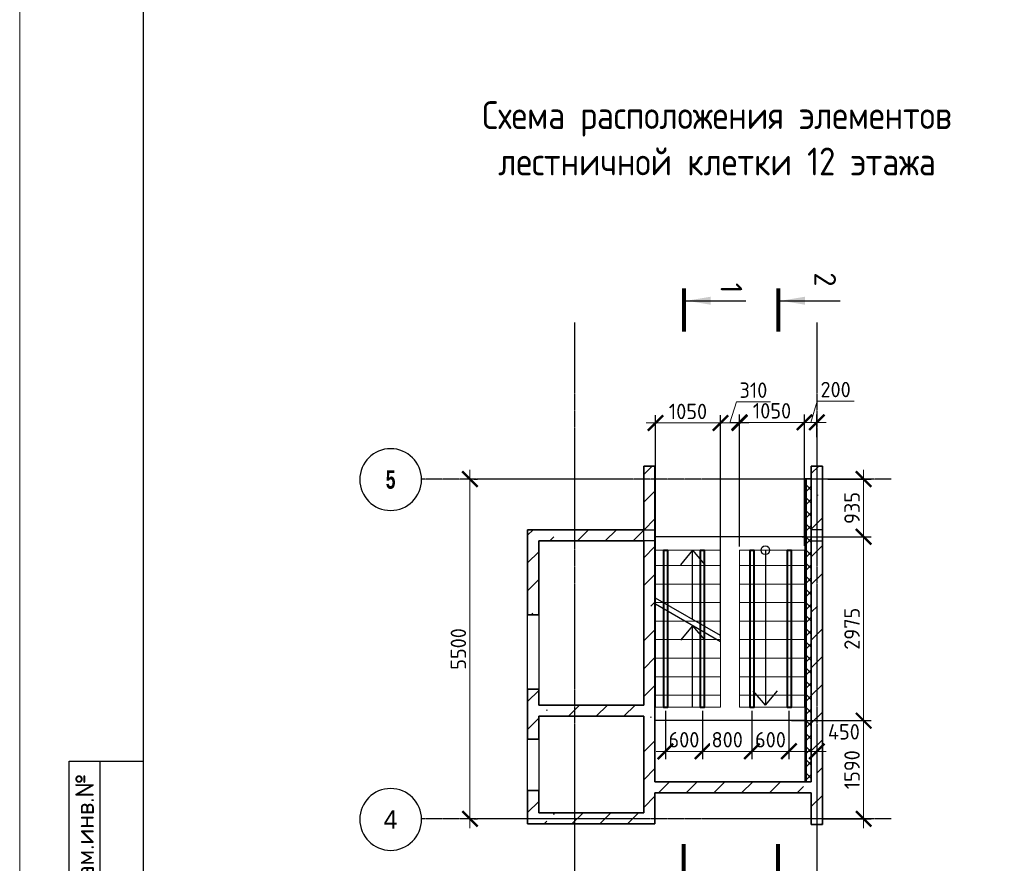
# Model space of a CAD drawing. Header units: millimetres. Extents: x 259029 to 2494469, y -731578 to -57567.
# Tile 15 of 252: x 316337 to 332270, y -652631 to -638978. Entities that reach past the tile are written whole.
import ezdxf
from ezdxf.enums import TextEntityAlignment as Align

# ---------------------------------------------------------------- set-up
doc = ezdxf.new("R2010")
doc.units = ezdxf.units.MM
doc.linetypes.add('______5', pattern=[1100, 800, -100, 100, -100])
doc.linetypes.add('Б-1.1 оси$0$Б-1.1 Оси$0$GOST2.303 5', pattern=[24, 20, -1.5, 1, -1.5])
doc.layers.get('Defpoints').update_dxf_attribs({"color": 140})
for name, color, linetype, lineweight in [('A_021_ПЕРЕГОРОДКА', 7, 'Continuous', 25), ('RAZMER', 100, 'Continuous', 15), ('Standard', 7, 'Continuous', 25), ('Общий01', 7, 'Continuous', 13), ('ОСИ', 151, 'Б-1.1 оси$0$Б-1.1 Оси$0$GOST2.303 5', 9), ('РАЗРЕЗЫ', 10, 'Continuous', 60), ('Символы 0.20', 1, 'Continuous', 20), ('Символы 0.20 @ 100', 1, 'Continuous', 20), ('Стена_ бетон несущ.', 253, 'Continuous', 70), ('Текст', 41, 'Continuous', 30), ('ТОНКИЕ', 7, 'Continuous', 9)]:
    doc.layers.add(name, color=color, linetype=linetype, lineweight=lineweight)
doc.layers.add('ТОЛСТЫЕ_ОСНОВНЫЕ', color=6, linetype='Continuous')
doc.styles.add('Century Gothic', font='GOTHIC.TTF')
doc.styles.add('style1', font='GOST_Common.ttf', dxfattribs={"height": 500})
doc.styles.add('ГОСТ', font='GOST_Common.ttf')
doc.dimstyles.new('ГОСТ', dxfattribs={"dimscale": 0, "dimtxt": 2.5, "dimasz": 2.5, "dimexe": 1.25, "dimexo": 0.625, "dimtad": 1, "dimdec": 0, "dimtxsty": 'ГОСТ', "dimblk": 'ARCHTICK', "dimcen": 2.5, "dimdle": 1.5, "dimclrd": 256, "dimclre": 256, "dimclrt": 256, "dimadec": 0, "dimazin": 0, "dimtfac": 1, "dimtdec": 0, "dimtmove": 1, "dimatfit": 3, "dimfxl": 2, "dimtfill": 1, "dimlwd": 0, "dimarcsym": 0})
pattern_1 = [(45, (-342814.7, -226285.33), (-449.0128, 449.0128), []), (45, (-342365.7, -226285.33), (-449.0128, 449.0128), [793.75, -158.75, 0, -158.75])]

# ---------------------------------------------------------------- blocks, each defined once
blk = doc.blocks.new('*U28')
at = {"layer": 'ТОЛСТЫЕ_ОСНОВНЫЕ'}
for p, q in [((8, 5), (8, 90)), ((8, 90), (20, 90)), ((13, 5), (13, 90))]:
    blk.add_line(p, q, dxfattribs=at)
at = {"layer": 'ТОЛСТЫЕ_ОСНОВНЫЕ', "color": 6}
blk.add_lwpolyline([(20, 5), (886, 5), (886, 415), (20, 415)], close=True, dxfattribs=at)
at = {"layer": 'ТОНКИЕ'}
blk.add_lwpolyline([(0, 0), (891, 0), (891, 420), (0, 420)], close=True, dxfattribs=at)
at = {"layer": 'Текст', "style": 'style1'}
blk.add_text('Взам.инв.№', height=3, rotation=90, dxfattribs=at).set_placement((10.5, 77.5), align=Align.MIDDLE)
blk = doc.blocks.new('_ArchTick')
at = {"color": 0, "linetype": 'ByBlock', "const_width": 0.15}
blk.add_lwpolyline([(-0.5, -0.5), (0.5, 0.5)], dxfattribs=at)
blk = doc.blocks.new('*D991')
at = {"layer": 'Defpoints', "color": 0, "lineweight": -2, "transparency": 16777216}
for p in [(325317, -650755), (329237, -650755), (325317, -653755)]:
    blk.add_point(p, dxfattribs=at)
at = {"layer": 'RAZMER', "lineweight": -2, "transparency": 16777216}
for p, q in [((325317, -650817), (325317, -653880)), ((329237, -650817), (329237, -653880))]:
    blk.add_line(p, q, dxfattribs=at)
at = {"layer": 'RAZMER', "lineweight": 0, "transparency": 16777216}
blk.add_line((329387, -653755), (325167, -653755), dxfattribs=at)
at = {"layer": 'RAZMER', "lineweight": 0, "transparency": 16777216, "xscale": 250, "yscale": 250, "zscale": 250, "rotation": 180}
blk.add_blockref('_ArchTick', (325317, -653755), dxfattribs=at)
at = {"layer": 'RAZMER', "lineweight": 0, "transparency": 16777216, "xscale": 250, "yscale": 250, "zscale": 250}
blk.add_blockref('_ArchTick', (329237, -653755), dxfattribs=at)
at = {"layer": 'RAZMER', "transparency": 16777216, "insert": (327277, -653567), "char_height": 250, "width": 583.33, "attachment_point": 5, "style": 'ГОСТ', "bg_fill": 3, "box_fill_scale": 1.1, "bg_fill_color": 256, "bg_fill_true_color": 13158600, "bg_fill_transparency": 0}
blk.add_mtext('3920', dxfattribs=at)
blk = doc.blocks.new('NSY101')
at = {"color": 0, "linetype": 'ByBlock', "lineweight": -2}
blk.add_circle((0, 0), 50, dxfattribs=at)
blk = doc.blocks.new('*D992')
at = {"layer": 'Defpoints', "color": 0, "lineweight": -2, "transparency": 16777216}
for p in [(323623, -646412), (323623, -646412), (323623, -651912)]:
    blk.add_point(p, dxfattribs=at)
at = {"layer": 'RAZMER', "lineweight": 0, "transparency": 16777216}
blk.add_line((323623, -652062), (323623, -646262), dxfattribs=at)
at = {"layer": 'RAZMER', "lineweight": -2, "transparency": 16777216}
for p, q in [((323686, -646412), (323748, -646412)), ((323686, -651912), (323748, -651912))]:
    blk.add_line(p, q, dxfattribs=at)
at = {"layer": 'RAZMER', "lineweight": 0, "transparency": 16777216, "xscale": 250, "yscale": 250, "zscale": 250}
for p, rotation in [((323623, -646412), 90), ((323623, -651912), 270)]:
    blk.add_blockref('_ArchTick', p, dxfattribs=dict(at, rotation=rotation))
at = {"layer": 'RAZMER', "transparency": 16777216, "insert": (323436, -649162), "char_height": 250, "width": 458, "attachment_point": 5, "rotation": 90, "style": 'ГОСТ', "bg_fill": 3, "box_fill_scale": 1.1, "bg_fill_color": 256, "bg_fill_true_color": 13158600, "bg_fill_transparency": 0}
blk.add_mtext('5500', dxfattribs=at)
blk = doc.blocks.new('*U30')
at = {"layer": 'Символы 0.20', "linetype": 'Continuous', "lineweight": 25}
for p, q in [((-5, 0.35), (-5, 10.05)), ((87.95, 0.35), (87.95, 10.05))]:
    blk.add_line(p, q, dxfattribs=at)
at = {"layer": 'Символы 0.20', "linetype": 'Continuous', "lineweight": 80}
for p, q in [((-7, 0), (0, 0)), ((89.95, 0), (82.95, 0))]:
    blk.add_line(p, q, dxfattribs=at)
at = {"layer": 'Символы 0.20', "linetype": 'Continuous', "lineweight": 25}
for points in [[(-5, 0.46), (-4.35, 4.36), (-5.65, 4.36)], [(87.95, 0.46), (87.29, 4.39), (88.61, 4.39)]]:
    blk.add_solid(points, dxfattribs=at)
at = {"layer": 'Символы 0.20', "style": 'ГОСТ'}
blk.add_attdef('1', text='', height=3.5, dxfattribs=at).set_placement((-6, 7.7), align=Align.MIDDLE_CENTER)
blk.add_attdef('2', text='', height=3.5, dxfattribs=at).set_placement((90.33, 7.38), align=Align.MIDDLE_RIGHT)
blk = doc.blocks.new('*U31')
at = {"layer": 'Символы 0.20', "linetype": 'Continuous', "lineweight": 25}
for p, q in [((-5, 0.35), (-5, 10.05)), ((87.95, 0.35), (87.95, 10.05))]:
    blk.add_line(p, q, dxfattribs=at)
at = {"layer": 'Символы 0.20', "linetype": 'Continuous', "lineweight": 80}
for p, q in [((-7, 0), (0, 0)), ((89.95, 0), (82.95, 0))]:
    blk.add_line(p, q, dxfattribs=at)
at = {"layer": 'Символы 0.20', "linetype": 'Continuous', "lineweight": 25}
for points in [[(-5, 0.46), (-4.35, 4.36), (-5.65, 4.36)], [(87.95, 0.46), (87.29, 4.39), (88.61, 4.39)]]:
    blk.add_solid(points, dxfattribs=at)
at = {"layer": 'Символы 0.20', "style": 'ГОСТ'}
blk.add_attdef('1', text='', height=3.5, dxfattribs=at).set_placement((-8.45, 7.61), align=Align.MIDDLE_CENTER)
blk.add_attdef('2', text='', height=3.5, dxfattribs=at).set_placement((91.31, 7.53), align=Align.MIDDLE_RIGHT)
blk = doc.blocks.new('лм')
at = {"layer": 'RAZMER', "color": 0}
for p, q in [((644816, -427025), (644816, -425975)), ((645116, -427025), (645116, -425975)), ((645416, -427025), (645416, -425975)), ((645716, -427025), (645716, -425975)), ((646016, -427025), (646016, -425975)), ((646316, -427025), (646316, -425975)), ((646616, -427025), (646616, -425975)), ((646916, -427025), (646916, -425975))]:
    blk.add_line(p, q, dxfattribs=at)
blk.add_lwpolyline([(644571, -425975), (647107, -425975), (647107, -427025), (644571, -427025)], close=True, dxfattribs=at)
blk = doc.blocks.new('*D1007')
at = {"layer": 'Defpoints', "color": 0, "lineweight": -2, "transparency": 16777216}
for p in [(329037, -645495), (329237, -645796), (329037, -647556)]:
    blk.add_point(p, dxfattribs=at)
at = {"layer": 'РАЗРЕЗЫ', "lineweight": 0, "transparency": 16777216}
for p, q in [((329137, -645495), (329240, -645151)), ((329240, -645151), (329840, -645151)), ((329387, -645495), (328887, -645495))]:
    blk.add_line(p, q, dxfattribs=at)
at = {"layer": 'РАЗРЕЗЫ', "lineweight": -2, "transparency": 16777216}
for p, q in [((329037, -647493), (329037, -645370)), ((329237, -645734), (329237, -645370))]:
    blk.add_line(p, q, dxfattribs=at)
at = {"layer": 'РАЗРЕЗЫ', "lineweight": 0, "transparency": 16777216, "xscale": 250, "yscale": 250, "zscale": 250, "rotation": 180}
blk.add_blockref('_ArchTick', (329037, -645495), dxfattribs=at)
at = {"layer": 'РАЗРЕЗЫ', "lineweight": 0, "transparency": 16777216, "xscale": 250, "yscale": 250, "zscale": 250}
blk.add_blockref('_ArchTick', (329237, -645495), dxfattribs=at)
at = {"layer": 'РАЗРЕЗЫ', "lineweight": -2, "transparency": 16777216, "insert": (329540, -644964), "char_height": 250, "attachment_point": 5, "style": 'ГОСТ', "bg_fill": 3, "box_fill_scale": 1.1, "bg_fill_color": 256, "bg_fill_true_color": 13158600, "bg_fill_transparency": 0}
blk.add_mtext('200', dxfattribs=at)
blk = doc.blocks.new('*D1008')
at = {"layer": 'Defpoints', "color": 0, "lineweight": -2, "transparency": 16777216}
for p in [(327986, -645495), (327986, -647556), (329037, -647556)]:
    blk.add_point(p, dxfattribs=at)
at = {"layer": 'РАЗРЕЗЫ', "lineweight": -2, "transparency": 16777216}
for p, q in [((327986, -647493), (327986, -645370)), ((329037, -647493), (329037, -645370))]:
    blk.add_line(p, q, dxfattribs=at)
at = {"layer": 'РАЗРЕЗЫ', "lineweight": 0, "transparency": 16777216}
blk.add_line((329187, -645495), (327836, -645495), dxfattribs=at)
at = {"layer": 'РАЗРЕЗЫ', "lineweight": 0, "transparency": 16777216, "xscale": 250, "yscale": 250, "zscale": 250, "rotation": 180}
blk.add_blockref('_ArchTick', (327986, -645495), dxfattribs=at)
at = {"layer": 'РАЗРЕЗЫ', "lineweight": 0, "transparency": 16777216, "xscale": 250, "yscale": 250, "zscale": 250}
blk.add_blockref('_ArchTick', (329037, -645495), dxfattribs=at)
at = {"layer": 'РАЗРЕЗЫ', "lineweight": -2, "transparency": 16777216, "insert": (328511, -645308), "char_height": 250, "attachment_point": 5, "style": 'ГОСТ', "bg_fill": 3, "box_fill_scale": 1.1, "bg_fill_color": 256, "bg_fill_true_color": 13158600, "bg_fill_transparency": 0}
blk.add_mtext('1050', dxfattribs=at)
blk = doc.blocks.new('*D1009')
at = {"layer": 'Defpoints', "color": 0, "lineweight": -2, "transparency": 16777216}
for p in [(327677, -645505), (327986, -647566), (327677, -649045)]:
    blk.add_point(p, dxfattribs=at)
at = {"layer": 'РАЗРЕЗЫ', "lineweight": 0, "transparency": 16777216}
for p, q in [((327831, -645505), (327935, -645161)), ((327935, -645161), (328485, -645161)), ((328136, -645505), (327527, -645505))]:
    blk.add_line(p, q, dxfattribs=at)
at = {"layer": 'РАЗРЕЗЫ', "lineweight": -2, "transparency": 16777216}
for p, q in [((327677, -648983), (327677, -645380)), ((327986, -647503), (327986, -645380))]:
    blk.add_line(p, q, dxfattribs=at)
at = {"layer": 'РАЗРЕЗЫ', "lineweight": 0, "transparency": 16777216, "xscale": 250, "yscale": 250, "zscale": 250, "rotation": 180}
blk.add_blockref('_ArchTick', (327677, -645505), dxfattribs=at)
at = {"layer": 'РАЗРЕЗЫ', "lineweight": 0, "transparency": 16777216, "xscale": 250, "yscale": 250, "zscale": 250}
blk.add_blockref('_ArchTick', (327986, -645505), dxfattribs=at)
at = {"layer": 'РАЗРЕЗЫ', "lineweight": -2, "transparency": 16777216, "insert": (328210, -644974), "char_height": 250, "attachment_point": 5, "style": 'ГОСТ', "bg_fill": 3, "box_fill_scale": 1.1, "bg_fill_color": 256, "bg_fill_true_color": 13158600, "bg_fill_transparency": 0}
blk.add_mtext('310', dxfattribs=at)
blk = doc.blocks.new('*D1010')
at = {"layer": 'Defpoints', "color": 0, "lineweight": -2, "transparency": 16777216}
for p in [(326626, -645505), (326626, -648438), (327677, -649045)]:
    blk.add_point(p, dxfattribs=at)
at = {"layer": 'РАЗРЕЗЫ', "lineweight": -2, "transparency": 16777216}
for p, q in [((326626, -648376), (326626, -645380)), ((327677, -648983), (327677, -645380))]:
    blk.add_line(p, q, dxfattribs=at)
at = {"layer": 'РАЗРЕЗЫ', "lineweight": 0, "transparency": 16777216}
blk.add_line((327827, -645505), (326476, -645505), dxfattribs=at)
at = {"layer": 'РАЗРЕЗЫ', "lineweight": 0, "transparency": 16777216, "xscale": 250, "yscale": 250, "zscale": 250, "rotation": 180}
blk.add_blockref('_ArchTick', (326626, -645505), dxfattribs=at)
at = {"layer": 'РАЗРЕЗЫ', "lineweight": 0, "transparency": 16777216, "xscale": 250, "yscale": 250, "zscale": 250}
blk.add_blockref('_ArchTick', (327677, -645505), dxfattribs=at)
at = {"layer": 'РАЗРЕЗЫ', "lineweight": -2, "transparency": 16777216, "insert": (327151, -645318), "char_height": 250, "attachment_point": 5, "style": 'ГОСТ', "bg_fill": 3, "box_fill_scale": 1.1, "bg_fill_color": 256, "bg_fill_true_color": 13158600, "bg_fill_transparency": 0}
blk.add_mtext('1050', dxfattribs=at)
blk = doc.blocks.new('*D1011')
at = {"layer": 'Defpoints', "color": 0, "lineweight": -2, "transparency": 16777216}
for p in [(326786, -650102, -1891), (327386, -650102, -1891), (327386, -650819)]:
    blk.add_point(p, dxfattribs=at)
at = {"layer": 'РАЗРЕЗЫ', "lineweight": -2, "transparency": 16777216}
for p, q in [((326786, -650164), (326786, -650944)), ((327386, -650164), (327386, -650944))]:
    blk.add_line(p, q, dxfattribs=at)
at = {"layer": 'РАЗРЕЗЫ', "lineweight": 0, "transparency": 16777216}
blk.add_line((326636, -650819), (327536, -650819), dxfattribs=at)
at = {"layer": 'РАЗРЕЗЫ', "lineweight": -2, "transparency": 16777216, "insert": (327086, -650631), "char_height": 250, "attachment_point": 5, "style": 'ГОСТ', "bg_fill": 3, "box_fill_scale": 1.1, "bg_fill_color": 256, "bg_fill_true_color": 13158600, "bg_fill_transparency": 0}
blk.add_mtext('600', dxfattribs=at)
at = {"layer": 'РАЗРЕЗЫ', "lineweight": 0, "transparency": 16777216, "xscale": 250, "yscale": 250, "zscale": 250, "rotation": 180}
blk.add_blockref('_ArchTick', (326786, -650819), dxfattribs=at)
at = {"layer": 'РАЗРЕЗЫ', "lineweight": 0, "transparency": 16777216, "xscale": 250, "yscale": 250, "zscale": 250}
blk.add_blockref('_ArchTick', (327386, -650819), dxfattribs=at)
blk = doc.blocks.new('*D1012')
at = {"layer": 'Defpoints', "color": 0, "lineweight": -2, "transparency": 16777216}
for p in [(327386, -650102, -1891), (328186, -650102, -1881), (328186, -650819)]:
    blk.add_point(p, dxfattribs=at)
at = {"layer": 'РАЗРЕЗЫ', "lineweight": -2, "transparency": 16777216}
for p, q in [((327386, -650164), (327386, -650944)), ((328186, -650164), (328186, -650944))]:
    blk.add_line(p, q, dxfattribs=at)
at = {"layer": 'РАЗРЕЗЫ', "lineweight": 0, "transparency": 16777216}
blk.add_line((327236, -650819), (328336, -650819), dxfattribs=at)
at = {"layer": 'РАЗРЕЗЫ', "lineweight": 0, "transparency": 16777216, "xscale": 250, "yscale": 250, "zscale": 250, "rotation": 180}
blk.add_blockref('_ArchTick', (327386, -650819), dxfattribs=at)
at = {"layer": 'РАЗРЕЗЫ', "lineweight": 0, "transparency": 16777216, "xscale": 250, "yscale": 250, "zscale": 250}
blk.add_blockref('_ArchTick', (328186, -650819), dxfattribs=at)
at = {"layer": 'РАЗРЕЗЫ', "lineweight": -2, "transparency": 16777216, "insert": (327786, -650631), "char_height": 250, "attachment_point": 5, "style": 'ГОСТ', "bg_fill": 3, "box_fill_scale": 1.1, "bg_fill_color": 256, "bg_fill_true_color": 13158600, "bg_fill_transparency": 0}
blk.add_mtext('800', dxfattribs=at)
blk = doc.blocks.new('*D1013')
at = {"layer": 'Defpoints', "color": 0, "lineweight": -2, "transparency": 16777216}
for p in [(328186, -650102, -1891), (328785, -650102, -1891), (328785, -650819)]:
    blk.add_point(p, dxfattribs=at)
at = {"layer": 'РАЗРЕЗЫ', "lineweight": -2, "transparency": 16777216}
for p, q in [((328186, -650164), (328186, -650944)), ((328785, -650164), (328785, -650944))]:
    blk.add_line(p, q, dxfattribs=at)
at = {"layer": 'РАЗРЕЗЫ', "lineweight": 0, "transparency": 16777216}
blk.add_line((328036, -650819), (328935, -650819), dxfattribs=at)
at = {"layer": 'РАЗРЕЗЫ', "lineweight": -2, "transparency": 16777216, "insert": (328486, -650631), "char_height": 250, "attachment_point": 5, "style": 'ГОСТ', "bg_fill": 3, "box_fill_scale": 1.1, "bg_fill_color": 256, "bg_fill_true_color": 13158600, "bg_fill_transparency": 0}
blk.add_mtext('600', dxfattribs=at)
at = {"layer": 'РАЗРЕЗЫ', "lineweight": 0, "transparency": 16777216, "xscale": 250, "yscale": 250, "zscale": 250, "rotation": 180}
blk.add_blockref('_ArchTick', (328186, -650819), dxfattribs=at)
at = {"layer": 'РАЗРЕЗЫ', "lineweight": 0, "transparency": 16777216, "xscale": 250, "yscale": 250, "zscale": 250}
blk.add_blockref('_ArchTick', (328785, -650819), dxfattribs=at)
blk = doc.blocks.new('*D1014')
at = {"layer": 'Defpoints', "color": 0, "lineweight": -2, "transparency": 16777216}
for p in [(329352, -646412), (328936, -647347), (329993, -647347)]:
    blk.add_point(p, dxfattribs=at)
at = {"layer": 'РАЗРЕЗЫ', "lineweight": 0, "transparency": 16777216}
blk.add_line((329993, -646262), (329993, -647497), dxfattribs=at)
at = {"layer": 'РАЗРЕЗЫ', "lineweight": -2, "transparency": 16777216}
for p, q in [((329414, -646412), (330118, -646412)), ((328998, -647347), (330118, -647347))]:
    blk.add_line(p, q, dxfattribs=at)
at = {"layer": 'РАЗРЕЗЫ', "lineweight": 0, "transparency": 16777216, "xscale": 250, "yscale": 250, "zscale": 250}
for p, rotation in [((329993, -646412), 90), ((329993, -647347), 270)]:
    blk.add_blockref('_ArchTick', p, dxfattribs=dict(at, rotation=rotation))
at = {"layer": 'РАЗРЕЗЫ', "lineweight": -2, "transparency": 16777216, "insert": (329806, -646880), "char_height": 250, "attachment_point": 5, "rotation": 90, "style": 'ГОСТ', "bg_fill": 3, "box_fill_scale": 1.1, "bg_fill_color": 256, "bg_fill_true_color": 13158600, "bg_fill_transparency": 0}
blk.add_mtext('935', dxfattribs=at)
blk = doc.blocks.new('*D1015')
at = {"layer": 'Defpoints', "color": 0, "lineweight": -2, "transparency": 16777216}
for p in [(328936, -647347), (328762, -650322), (329993, -650322)]:
    blk.add_point(p, dxfattribs=at)
at = {"layer": 'РАЗРЕЗЫ', "lineweight": 0, "transparency": 16777216}
blk.add_line((329993, -647197), (329993, -650472), dxfattribs=at)
at = {"layer": 'РАЗРЕЗЫ', "lineweight": -2, "transparency": 16777216}
for p, q in [((328998, -647347), (330118, -647347)), ((328824, -650322), (330118, -650322))]:
    blk.add_line(p, q, dxfattribs=at)
at = {"layer": 'РАЗРЕЗЫ', "lineweight": 0, "transparency": 16777216, "xscale": 250, "yscale": 250, "zscale": 250}
for p, rotation in [((329993, -647347), 90), ((329993, -650322), 270)]:
    blk.add_blockref('_ArchTick', p, dxfattribs=dict(at, rotation=rotation))
at = {"layer": 'РАЗРЕЗЫ', "lineweight": -2, "transparency": 16777216, "insert": (329806, -648835), "char_height": 250, "attachment_point": 5, "rotation": 90, "style": 'ГОСТ', "bg_fill": 3, "box_fill_scale": 1.1, "bg_fill_color": 256, "bg_fill_true_color": 13158600, "bg_fill_transparency": 0}
blk.add_mtext('2975', dxfattribs=at)
blk = doc.blocks.new('*D1016')
at = {"layer": 'Defpoints', "color": 0, "lineweight": -2, "transparency": 16777216}
for p in [(328762, -650322), (329270, -651912), (329993, -651912)]:
    blk.add_point(p, dxfattribs=at)
at = {"layer": 'РАЗРЕЗЫ', "lineweight": 0, "transparency": 16777216}
blk.add_line((329993, -650172), (329993, -652062), dxfattribs=at)
at = {"layer": 'РАЗРЕЗЫ', "lineweight": -2, "transparency": 16777216}
for p, q in [((328824, -650322), (330118, -650322)), ((329332, -651912), (330118, -651912))]:
    blk.add_line(p, q, dxfattribs=at)
at = {"layer": 'РАЗРЕЗЫ', "lineweight": 0, "transparency": 16777216, "xscale": 250, "yscale": 250, "zscale": 250}
for p, rotation in [((329993, -650322), 90), ((329993, -651912), 270)]:
    blk.add_blockref('_ArchTick', p, dxfattribs=dict(at, rotation=rotation))
at = {"layer": 'РАЗРЕЗЫ', "lineweight": -2, "transparency": 16777216, "insert": (329806, -651117), "char_height": 250, "attachment_point": 5, "rotation": 90, "style": 'ГОСТ', "bg_fill": 3, "box_fill_scale": 1.1, "bg_fill_color": 256, "bg_fill_true_color": 13158600, "bg_fill_transparency": 0}
blk.add_mtext('1590', dxfattribs=at)
blk = doc.blocks.new('*D1017')
at = {"layer": 'Defpoints', "color": 0, "lineweight": -2, "transparency": 16777216}
for p in [(328785, -650102, -1891), (329236, -650616), (329236, -650819)]:
    blk.add_point(p, dxfattribs=at)
at = {"layer": 'РАЗРЕЗЫ', "lineweight": -2, "transparency": 16777216}
for p, q in [((328785, -650164), (328785, -650944)), ((329236, -650679), (329236, -650944))]:
    blk.add_line(p, q, dxfattribs=at)
at = {"layer": 'РАЗРЕЗЫ', "lineweight": 0, "transparency": 16777216}
blk.add_line((328635, -650819), (329386, -650819), dxfattribs=at)
at = {"layer": 'РАЗРЕЗЫ', "lineweight": 0, "transparency": 16777216, "xscale": 250, "yscale": 250, "zscale": 250, "rotation": 180}
blk.add_blockref('_ArchTick', (328785, -650819), dxfattribs=at)
at = {"layer": 'РАЗРЕЗЫ', "lineweight": -2, "transparency": 16777216, "insert": (329674, -650503), "char_height": 250, "attachment_point": 5, "style": 'ГОСТ', "bg_fill": 3, "box_fill_scale": 1.1, "bg_fill_color": 256, "bg_fill_true_color": 13158600, "bg_fill_transparency": 0}
blk.add_mtext('450', dxfattribs=at)
at = {"layer": 'РАЗРЕЗЫ', "lineweight": 0, "transparency": 16777216, "xscale": 250, "yscale": 250, "zscale": 250}
blk.add_blockref('_ArchTick', (329236, -650819), dxfattribs=at)

msp = doc.modelspace()

# ---------------------------------------------------------------- hatches: boundary and pattern name
at = {"layer": 'Общий01', "linetype": 'Continuous', "lineweight": 13}
h = msp.add_hatch(dxfattribs=at)
h.set_pattern_fill('__________6', scale=100, style=0, pattern_type=2)
h.set_pattern_definition([(45, (155273.63, -668938.95), (-106.06602, 106.06602), []), (135, (155273.63, -668938.95), (-106.06602, -106.06602), [])])
h.paths.add_polyline_path([(329066.7, -646402.1), (329066.7, -651312.1), (329146.7, -651312.1), (329146.7, -646402.1)], flags=0)
at = {"layer": 'Стена_ бетон несущ.', "linetype": 'Continuous', "lineweight": 0}
h = msp.add_hatch(dxfattribs=at)
h.set_pattern_fill('ANSI35', scale=100, style=0)
h.set_pattern_definition(pattern_1)
h.paths.add_polyline_path([(326436.7, -651992.1), (326436.7, -646202.1), (326616.7, -646202.1), (326616.7, -651992.1)])
h = msp.add_hatch(dxfattribs=at)
h.set_pattern_fill('ANSI35', scale=100, style=0)
h.set_pattern_definition(pattern_1)
h.paths.add_polyline_path([(329146.7, -652002.1), (329146.7, -646202.1), (329326.7, -646202.1), (329326.7, -649722.1), (329326.5, -649722.1), (329326.5, -649802.1), (329326.7, -649802.1), (329326.7, -652002.1)])
h = msp.add_hatch(dxfattribs=at)
h.set_pattern_fill('ANSI35', scale=100, style=0)
h.set_pattern_definition(pattern_1)
h.paths.add_polyline_path([(326436.7, -647412.1), (324556.7, -647412.1), (324556.7, -647232.1), (326436.7, -647232.1)])
h = msp.add_hatch(dxfattribs=at)
h.set_pattern_fill('ANSI35', scale=100, style=0)
h.set_pattern_definition(pattern_1)
h.paths.add_polyline_path([(324736.7, -647412.1), (324736.7, -648612.1), (324556.7, -648612.1), (324556.7, -647412.1)])
h = msp.add_hatch(dxfattribs=at)
h.set_pattern_fill('ANSI35', scale=100, style=0)
h.set_pattern_definition(pattern_1)
h.paths.add_polyline_path([(324556.7, -650622.1), (324556.7, -649812.1), (324736.7, -649812.1), (324736.7, -650622.1)])
h = msp.add_hatch(dxfattribs=at)
h.set_pattern_fill('ANSI35', scale=100, style=0)
h.set_pattern_definition(pattern_1)
h.paths.add_polyline_path([(326436.7, -650252.1), (324736.7, -650252.1), (324736.7, -650072.1), (326436.7, -650072.1)])
h = msp.add_hatch(dxfattribs=at)
h.set_pattern_fill('ANSI35', scale=100, style=0)
h.set_pattern_definition(pattern_1)
h.paths.add_polyline_path([(329146.7, -651492.1), (326616.7, -651492.1), (326616.7, -651312.1), (329146.7, -651312.1)])
h = msp.add_hatch(dxfattribs=at)
h.set_pattern_fill('ANSI35', scale=100, style=0)
h.set_pattern_definition(pattern_1)
h.paths.add_polyline_path([(324736.7, -651452.1), (324736.7, -651992.1), (324556.7, -651992.1), (324556.7, -651452.1)])
h = msp.add_hatch(dxfattribs=at)
h.set_pattern_fill('ANSI35', scale=100, style=0)
h.set_pattern_definition(pattern_1)
h.paths.add_polyline_path([(326436.7, -651992.1), (324736.7, -651992.1), (324736.7, -651812.1), (326436.7, -651812.1)])

# ---------------------------------------------------------------- linework, layer by layer
at = {"color": 0, "lineweight": 40, "elevation": -1890.9}
msp.add_lwpolyline([(327419, -647566.6), (327349, -647566.6), (327349, -650101.9), (327419, -650101.9)], close=True, dxfattribs=at)
at = {"layer": 'A_021_ПЕРЕГОРОДКА', "color": 7, "linetype": 'Continuous', "lineweight": 25}
for p, q in [((324556.7, -649812.1), (324556.7, -648612.1)), ((324736.7, -648612.1), (324736.7, -649812.1)), ((324556.7, -651452.1), (324556.7, -650622.1)), ((324736.7, -650622.1), (324736.7, -651452.1))]:
    msp.add_line(p, q, dxfattribs=at)
at = {"layer": 'RAZMER', "color": 0}
msp.add_line((329046.7, -646402.1), (329146.7, -646402.1), dxfattribs=at)
at = {"layer": 'Standard', "color": 7, "linetype": 'Continuous', "lineweight": 25}
for p, q in [((326436.7, -647412.1), (326436.7, -647232.1)), ((326436.7, -647232.1), (326616.7, -647232.1)), ((326616.7, -647242.1), (326616.7, -647422.1)), ((329326.7, -647232.1), (329146.7, -647232.1)), ((329146.7, -647232.1), (329146.7, -647412.1)), ((329326.7, -647412.1), (329326.7, -647232.1)), ((326616.7, -647412.1), (326436.7, -647412.1)), ((329146.7, -647412.1), (329326.7, -647412.1)), ((326436.7, -649722.1), (326436.7, -649802.1)), ((326436.9, -649722.1), (326436.7, -649722.1)), ((326436.7, -649802.1), (326436.9, -649802.1)), ((326436.9, -649802.1), (326436.9, -649722.1)), ((329326.5, -649802.1), (329326.5, -649722.1)), ((329326.5, -649722.1), (329326.7, -649722.1)), ((329326.7, -649802.1), (329326.5, -649802.1)), ((329326.7, -649722.1), (329326.7, -649802.1)), ((329146.7, -652002.1), (329326.7, -652002.1))]:
    msp.add_line(p, q, dxfattribs=at)
at = {"layer": 'Общий01', "color": 7, "linetype": 'Continuous', "lineweight": 25}
for p, q in [((329046.7, -651312.1), (329046.7, -646402.1)), ((329066.7, -651312.1), (329066.7, -646402.1)), ((327226.7, -647565.6), (327030.7, -647799.2)), ((327226.7, -648685.6), (327226.7, -647565.6)), ((327226.7, -647565.6), (327422.7, -647799.2)), ((328402.9, -647565.6), (328402.9, -650073.8)), ((327676.7, -648945.4), (326626.7, -648339.2)), ((327676.7, -649045.4), (326626.7, -648439.2)), ((327226.7, -648785.6), (327030.7, -649019.2)), ((327226.7, -650101.9), (327226.7, -648785.6)), ((327226.7, -648785.6), (327422.7, -649019.2)), ((328402.9, -650073.8), (328206.8, -649840.2)), ((328402.9, -650073.8), (328598.9, -649840.2))]:
    msp.add_line(p, q, dxfattribs=at)
msp.add_circle((328402.9, -647565.6), 70, dxfattribs=at)
at = {"layer": 'ОСИ', "color": 16, "linetype": '______5', "lineweight": 25, "ltscale": 0.05}
for p, q in [((325316.7, -643880.4), (325316.7, -654177.8)), ((329236.7, -643880.4), (329236.7, -654177.8)), ((330436.9, -646412.1), (322839.6, -646412.1))]:
    msp.add_line(p, q, dxfattribs=at)
at = {"layer": 'Стена_ бетон несущ.', "color": 7, "linetype": 'Continuous', "lineweight": 35}
for p, q in [((326436.7, -647232.1), (326436.7, -646202.1)), ((326436.7, -646202.1), (326616.7, -646202.1)), ((326616.7, -646202.1), (326616.7, -646402.1)), ((329146.7, -651312.1), (329146.7, -646202.1)), ((329146.7, -646202.1), (329326.7, -646202.1)), ((329326.7, -646202.1), (329326.7, -649722.1)), ((326616.7, -646402.1), (326616.7, -651312.1)), ((324556.7, -647412.1), (324556.7, -647232.1)), ((324556.7, -647232.1), (326436.7, -647232.1)), ((324556.7, -647902.1), (324556.7, -647412.1)), ((326436.7, -647412.1), (324736.7, -647412.1)), ((324736.7, -647412.1), (324736.7, -648612.1)), ((326436.7, -650072.1), (326436.7, -647412.1)), ((329326.7, -650072.1), (329326.7, -647412.1)), ((324556.7, -648612.1), (324556.7, -647902.1)), ((324556.7, -648612.1), (324736.7, -648612.1)), ((324736.7, -649812.1), (324556.7, -649812.1)), ((324556.7, -650622.1), (324556.7, -649812.1)), ((324736.7, -649812.1), (324736.7, -650072.1)), ((326436.7, -649802.1), (326436.7, -650072.1)), ((329326.7, -649802.1), (329326.7, -650142.1)), ((324736.7, -650072.1), (326436.7, -650072.1)), ((329326.7, -650142.1), (329326.7, -652002.1)), ((326436.7, -650252.1), (324736.7, -650252.1)), ((324736.7, -650252.1), (324736.7, -650622.1)), ((326436.7, -651812.1), (326436.7, -650252.1)), ((324556.7, -650622.1), (324736.7, -650622.1)), ((326616.7, -651312.1), (329146.7, -651312.1)), ((324736.7, -651452.1), (324556.7, -651452.1)), ((324556.7, -651992.1), (324556.7, -651452.1)), ((324736.7, -651452.1), (324736.7, -651812.1)), ((328946.7, -651492.1), (326616.7, -651492.1)), ((326616.7, -651492.1), (326616.7, -651992.1)), ((328826.7, -651492.1), (327626.7, -651492.1)), ((329146.7, -651492.1), (328946.7, -651492.1)), ((329146.7, -652002.1), (329146.7, -651492.1)), ((324736.7, -651812.1), (326436.7, -651812.1)), ((324736.7, -651992.1), (324556.7, -651992.1)), ((326436.7, -651992.1), (324736.7, -651992.1)), ((326616.7, -651992.1), (326436.7, -651992.1)), ((329326.7, -652002.1), (329146.7, -652002.1))]:
    msp.add_line(p, q, dxfattribs=at)
at = {"layer": 'Стена_ бетон несущ.', "color": 9, "linetype": 'Continuous', "lineweight": 25}
for p, q in [((326436.7, -646202.1), (326436.7, -646402.1)), ((329146.7, -646202.1), (329146.7, -646402.1)), ((329326.7, -646402.1), (329326.7, -646202.1))]:
    msp.add_line(p, q, dxfattribs=at)

# ---------------------------------------------------------------- block references
at = {"xscale": 100, "yscale": 100, "zscale": 100}
msp.add_blockref('*U28', (316337.4, -659978), dxfattribs=at)
at = {"layer": 'RAZMER', "color": 0, "rotation": 270}
for p in [(753651.6, -2994.8), (755011.6, -2994.8)]:
    msp.add_blockref('лм', p, dxfattribs=at)
at = {"layer": 'ОСИ', "color": 16, "linetype": 'Continuous', "lineweight": 25, "xscale": -10, "yscale": 10, "zscale": 10}
for p in [(322339.7, -646421.1), (322339.7, -651921.1)]:
    msp.add_blockref('NSY101', p, dxfattribs=at)

# ---------------------------------------------------------------- texts
at = {"layer": 'ОСИ', "color": 16, "linetype": 'Continuous', "lineweight": 25, "insert": (322339.7, -646421.1), "char_height": 300, "width": 425, "attachment_point": 5, "style": 'Century Gothic'}
msp.add_mtext('{\\fCentury Gothic|b1|i0|c204|p34;\\W0.7;5}', dxfattribs=at)
at = {"layer": 'ОСИ', "color": 16, "linetype": 'Continuous', "lineweight": 25, "insert": (322339.7, -651921.1), "char_height": 300, "attachment_point": 5, "style": 'Century Gothic'}
msp.add_mtext('4', dxfattribs=at)
at = {"layer": 'Текст', "ltscale": 6, "insert": (327620.2, -640297.3), "char_height": 450, "width": 9466.585, "attachment_point": 2, "style": 'ГОСТ'}
msp.add_mtext('{\\W0.9;Схема расположения элементов лестничной клетки 12 этажа}', dxfattribs=at)

# ---------------------------------------------------------------- next in the draw order: dimensions: what is measured, and where the dimension line sits
at = {"layer": 'RAZMER', "color": 0}
dim = msp.add_linear_dim(base=(325316.7, -653754.9), p1=(329236.7, -650754.9), p2=(325316.7, -650754.9), angle=180, dimstyle='ГОСТ', override={"dimscale": 100, "dimtix": 0, "dimtofl": 1, "dimtmove": 1, "dimatfit": 3}, dxfattribs=at)
dim.commit()
dim.dimension.update_dxf_attribs({"geometry": '*D991', "text_midpoint": (327276.7, -653567.4)})

# ---------------------------------------------------------------- next in the draw order: linework, layer by layer
at = {"layer": 'ОСИ', "color": 16, "linetype": '______5', "lineweight": 25, "ltscale": 0.05}
msp.add_line((330436.9, -651912.1), (322839.6, -651912.1), dxfattribs=at)

# ---------------------------------------------------------------- next in the draw order: block references
at = {"layer": 'Символы 0.20 @ 100', "xscale": 100, "yscale": 100, "zscale": 100, "rotation": 270}
for name, p, values in [('*U31', (328610, -644026.4, 330), {'1': '2', '2': '2'}), ('*U30', (327083.5, -644026.4, 330), {'1': '1 ', '2': '1'})]:
    msp.add_blockref(name, p, dxfattribs=at).add_auto_attribs(values)

# ---------------------------------------------------------------- next in the draw order: dimensions: what is measured, and where the dimension line sits
at = {"layer": 'RAZMER', "color": 0}
dim = msp.add_linear_dim(base=(323623.4, -646412.1), p1=(323623.4, -651912.1), p2=(323623.4, -646412.1), angle=90, dimstyle='ГОСТ', override={"dimscale": 100, "dimtix": 0, "dimtofl": 1, "dimtmove": 1, "dimatfit": 3}, dxfattribs=at)
dim.commit()
dim.dimension.update_dxf_attribs({"geometry": '*D992', "text_midpoint": (323435.9, -649162.1)})
at = {"layer": 'РАЗРЕЗЫ', "color": 0, "lineweight": -2}
dim = msp.add_linear_dim(base=(329036.7, -645495.2), p1=(329236.7, -645796.5), p2=(329036.7, -647555.6), dimstyle='ГОСТ', override={"dimscale": 100, "dimtix": 0, "dimtofl": 1, "dimtmove": 1, "dimatfit": 3}, dxfattribs=at)
dim.commit()
dim.dimension.update_dxf_attribs({"geometry": '*D1007', "text_midpoint": (329302.3, -644963.9)})

# ---------------------------------------------------------------- next in the draw order: dimensions: what is measured, and where the dimension line sits
dim = msp.add_linear_dim(base=(327986.3, -645495.2), p1=(329036.7, -647555.6), p2=(327986.3, -647555.6), dimstyle='ГОСТ', override={"dimscale": 100, "dimtix": 0, "dimtofl": 1, "dimtmove": 1, "dimatfit": 3}, dxfattribs=at)
dim.commit()
dim.dimension.update_dxf_attribs({"geometry": '*D1008', "text_midpoint": (328511.5, -645307.7)})

# ---------------------------------------------------------------- next in the draw order: linework, layer by layer
at = {"color": 0, "lineweight": 40, "elevation": -1890.9}
msp.add_lwpolyline([(328825.1, -647566.6), (328755.1, -647566.6), (328755.1, -650101.9), (328825.1, -650101.9)], close=True, dxfattribs=at)

# ---------------------------------------------------------------- next in the draw order: dimensions: what is measured, and where the dimension line sits
at = {"layer": 'РАЗРЕЗЫ', "color": 0, "lineweight": -2}
dim = msp.add_linear_dim(base=(327676.7, -645505.2), p1=(327986.3, -647565.6), p2=(327676.7, -649045.4), dimstyle='ГОСТ', override={"dimscale": 100, "dimtix": 0, "dimtofl": 1, "dimtmove": 1, "dimatfit": 3}, dxfattribs=at)
dim.commit()
dim.dimension.update_dxf_attribs({"geometry": '*D1009', "text_midpoint": (327997.1, -644973.9)})
dim = msp.add_linear_dim(base=(329993.1, -647346.9), p1=(329352, -646412.1), p2=(328935.6, -647346.9), angle=90, dimstyle='ГОСТ', override={"dimscale": 100, "dimtix": 0, "dimtofl": 1, "dimtmove": 1, "dimatfit": 3}, dxfattribs=at)
dim.commit()
dim.dimension.update_dxf_attribs({"geometry": '*D1014', "text_midpoint": (329805.6, -646879.5)})

# ---------------------------------------------------------------- next in the draw order: linework, layer by layer
at = {"color": 0, "lineweight": 40, "elevation": -1890.9}
msp.add_lwpolyline([(328222.6, -647566.6), (328152.6, -647566.6), (328152.6, -650101.9), (328222.6, -650101.9)], close=True, dxfattribs=at)

# ---------------------------------------------------------------- next in the draw order: dimensions: what is measured, and where the dimension line sits
at = {"layer": 'РАЗРЕЗЫ', "color": 0, "lineweight": -2}
dim = msp.add_linear_dim(base=(326626.3, -645505.2), p1=(327676.7, -649045.4), p2=(326626.3, -648438), dimstyle='ГОСТ', override={"dimscale": 100, "dimtix": 0, "dimtofl": 1, "dimtmove": 1, "dimatfit": 3}, dxfattribs=at)
dim.commit()
dim.dimension.update_dxf_attribs({"geometry": '*D1010', "text_midpoint": (327151.5, -645317.7)})

# ---------------------------------------------------------------- next in the draw order: linework, layer by layer
at = {"color": 0, "lineweight": 40, "elevation": -1890.9}
msp.add_lwpolyline([(326824, -647566.6), (326754, -647566.6), (326754, -650101.9), (326824, -650101.9)], close=True, dxfattribs=at)

# ---------------------------------------------------------------- next in the draw order: dimensions: what is measured, and where the dimension line sits
at = {"layer": 'РАЗРЕЗЫ', "color": 2, "lineweight": -2}
dim = msp.add_linear_dim(base=(327385.9956, -650818.5484), p1=(326786.458, -650101.944, -1890.934), p2=(327385.9956, -650101.944, -1890.934), dimstyle='ГОСТ', dxfattribs=at)
dim.commit()
dim.dimension.update_dxf_attribs({"geometry": '*D1011', "text_midpoint": (327086.2268, -650818.5484), "dimtype": 160})

# ---------------------------------------------------------------- next in the draw order: dimensions: what is measured, and where the dimension line sits
dim = msp.add_linear_dim(base=(328185.8, -650818.5), p1=(327386, -650101.9, -1890.9), p2=(328185.8, -650101.9, -1881), dimstyle='ГОСТ', dxfattribs=at)
dim.commit()
dim.dimension.update_dxf_attribs({"geometry": '*D1012', "text_midpoint": (327785.9, -650631)})

# ---------------------------------------------------------------- next in the draw order: dimensions: what is measured, and where the dimension line sits
dim = msp.add_linear_dim(base=(328785.3048, -650818.5484), p1=(328185.7673, -650101.944, -1890.934), p2=(328785.3048, -650101.944, -1890.934), dimstyle='ГОСТ', dxfattribs=at)
dim.commit()
dim.dimension.update_dxf_attribs({"geometry": '*D1013', "text_midpoint": (328485.536, -650818.5484), "dimtype": 160})

# ---------------------------------------------------------------- next in the draw order: dimensions: what is measured, and where the dimension line sits
at = {"layer": 'РАЗРЕЗЫ', "color": 0, "lineweight": -2}
dim = msp.add_linear_dim(base=(329993.1, -650322.1), p1=(328935.6, -647346.9), p2=(328761.7, -650322.1), angle=90, dimstyle='ГОСТ', override={"dimscale": 100, "dimtix": 0, "dimtofl": 1, "dimtmove": 1, "dimatfit": 3}, dxfattribs=at)
dim.commit()
dim.dimension.update_dxf_attribs({"geometry": '*D1015', "text_midpoint": (329805.6, -648834.5)})

# ---------------------------------------------------------------- next in the draw order: linework, layer by layer
at = {"layer": 'РАЗРЕЗЫ', "color": 3, "lineweight": -2}
msp.add_lwpolyline([(329036.7, -647346.9), (326616.7, -647346.9)], dxfattribs=at)

# ---------------------------------------------------------------- next in the draw order: dimensions: what is measured, and where the dimension line sits
at = {"layer": 'РАЗРЕЗЫ', "color": 2, "lineweight": -2}
dim = msp.add_linear_dim(base=(329993.1, -651912.1), p1=(328761.7, -650322.1), p2=(329270, -651912.1), angle=90, dimstyle='ГОСТ', dxfattribs=at)
dim.commit()
dim.dimension.update_dxf_attribs({"geometry": '*D1016', "text_midpoint": (329805.6, -651117.1)})

# ---------------------------------------------------------------- next in the draw order: linework, layer by layer
at = {"layer": 'РАЗРЕЗЫ', "color": 3, "lineweight": -2}
msp.add_lwpolyline([(329046.7, -650322.1), (326616.7, -650322.1)], dxfattribs=at)

# ---------------------------------------------------------------- next in the draw order: dimensions: what is measured, and where the dimension line sits
at = {"layer": 'РАЗРЕЗЫ', "color": 2, "lineweight": -2}
dim = msp.add_linear_dim(base=(329235.7, -650818.5), p1=(328785.3, -650101.9, -1890.9), p2=(329235.7, -650616.1), dimstyle='ГОСТ', dxfattribs=at)
dim.commit()
dim.dimension.update_dxf_attribs({"geometry": '*D1017', "text_midpoint": (329674.2, -650690), "dimtype": 160})

doc.saveas('drawing.dxf')
